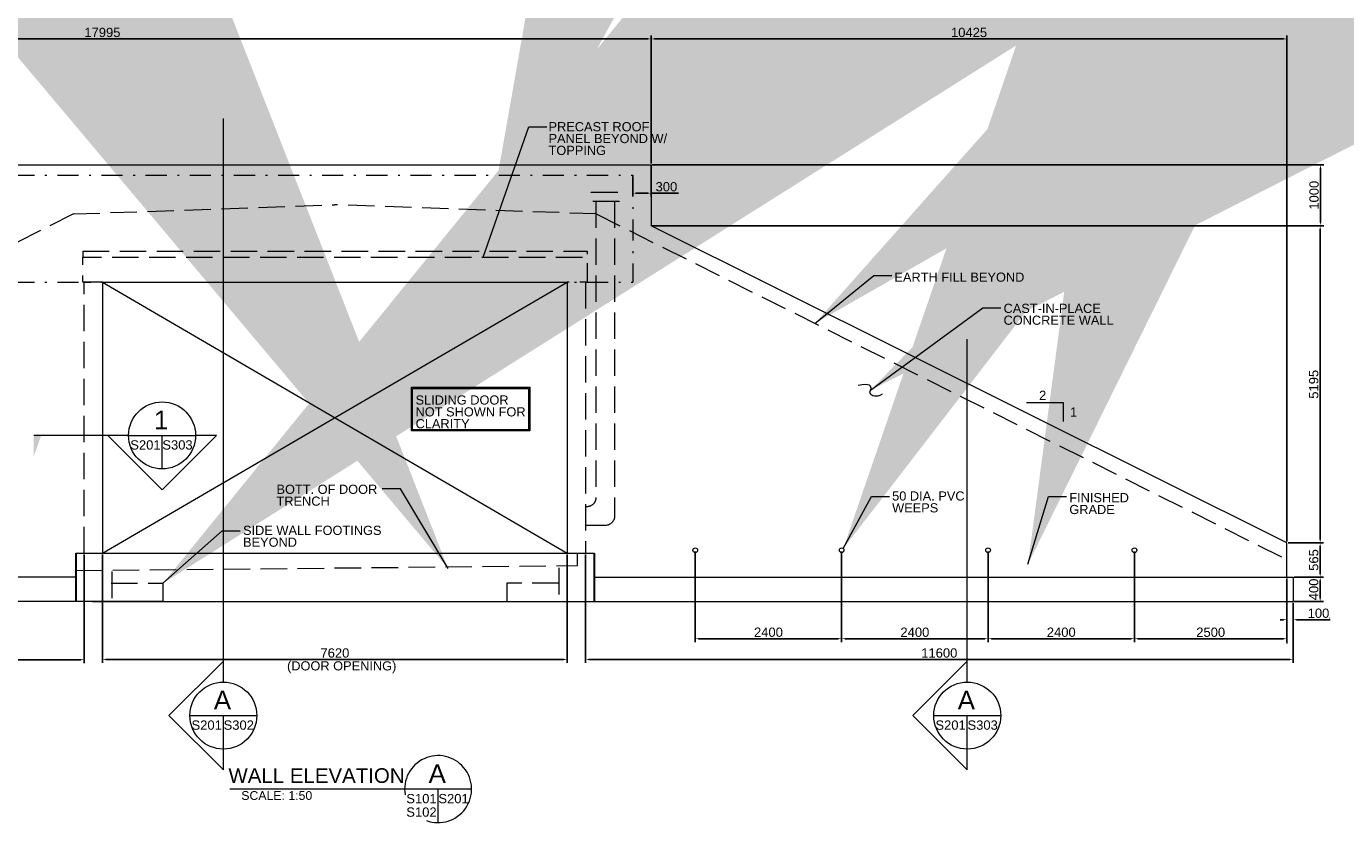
# Model space of a CAD drawing. Header units: millimetres. Extents: x 31174 to 31284, y 5000 to 5079.
# Tile 3 of 3: x 31213 to 31284, y 5036 to 5079. Entities that reach past the tile are written whole.
import ezdxf

# ---------------------------------------------------------------- set-up
doc = ezdxf.new("R2010")
doc.units = ezdxf.units.MM
doc.header["$LTSCALE"] = 0.005
doc.header["$MEASUREMENT"] = 0
doc.linetypes.add('DGN Style 3', pattern=[397.84419, 284.174422, -113.669769])
doc.linetypes.add('DGN Style 4', pattern=[454.963249, 227.339537, -113.669769, 0.284174, -113.669769])
for name, color, linetype, lineweight in [('G-ANNO-DIM', 1, 'Continuous', 0), ('G-ANNO-TEXT', 7, 'Continuous', 0), ('S-FNDN-FTNG', 48, 'Continuous', 13), ('S-FNDN-PEDS', 48, 'Continuous', 30), ('S-WALL-LOAD', 3, 'Continuous', 13)]:
    doc.layers.add(name, color=color, linetype=linetype, lineweight=lineweight)
doc.styles.add('1 50', font='arial.ttf', dxfattribs={"height": 150})
doc.styles.get("Standard").update_dxf_attribs({"font": 'arial.ttf', "height": 0.5})
doc.styles.add('TITLE 6.35', font='swissk.ttf', dxfattribs={"height": 6350})
doc.styles.add('TITLE20', font='simplex.shx', dxfattribs={"height": 127000})
doc.dimstyles.new('1 50', dxfattribs={"dimscale": 0.00328, "dimtxt": 150, "dimasz": 225, "dimexe": 75, "dimexo": 75, "dimgap": 75, "dimtad": 1, "dimdec": 0, "dimzin": 11, "dimdsep": 46, "dimtxsty": '1 50', "dimblk1": '_Oblique_0.3', "dimblk2": 'NONE', "dimsah": 1, "dimcen": 0.00328, "dimclrd": 256, "dimadec": 4, "dimazin": 3, "dimtfac": 1, "dimtdec": 0, "dimtofl": 0, "dimtmove": 0, "dimatfit": 3, "dimfxl": 1, "dimfrac": 2, "dimtolj": 1, "dimtzin": 11, "dimlwd": -1, "dimarcsym": 0})
doc.dimstyles.get("Standard").update_dxf_attribs({"dimtxt": 0.5, "dimasz": 0.18, "dimexe": 0.18, "dimexo": 0.0625, "dimgap": 0.09, "dimtad": 1, "dimdec": 4, "dimlfac": 304.9, "dimzin": 0, "dimdsep": 46, "dimlunit": 5, "dimtxsty": 'Standard', "dimcen": 0.09, "dimadec": 0, "dimazin": 0, "dimtfac": 0.001, "dimtdec": 4, "dimtofl": 0, "dimtmove": 0, "dimatfit": 3, "dimfxl": 1, "dimtolj": 1, "dimtzin": 0, "dimarcsym": 0})

# ---------------------------------------------------------------- blocks, each defined once
blk = doc.blocks.new('_None')
blk = doc.blocks.new('_Oblique_0.3')
at = {"color": 0, "linetype": 'ByBlock', "lineweight": -2}
for p, q in [((0.5, 0.16667), (-0.5, -0.16667)), ((0, 0), (-1, 0))]:
    blk.add_line(p, q, dxfattribs=at)
blk = doc.blocks.new('*D5')
at = {"layer": 'Defpoints', "color": 0, "transparency": 16777216}
for p in [(31280.98, 5049.198), (31282.44, 5049.198), (31280.98, 5047.885)]:
    blk.add_point(p, dxfattribs=at)
at = {"layer": 'G-ANNO-DIM', "color": 0, "lineweight": -2, "transparency": 16777216}
for p, q in [((31281.042, 5049.198), (31282.62, 5049.198)), ((31282.44, 5048.065), (31282.44, 5049.018)), ((31281.042, 5047.885), (31282.62, 5047.885))]:
    blk.add_line(p, q, dxfattribs=at)
at = {"layer": 'G-ANNO-DIM', "color": 0, "transparency": 16777216}
for points in [[(31282.41, 5049.018), (31282.47, 5049.018), (31282.44, 5049.198)], [(31282.41, 5048.065), (31282.47, 5048.065), (31282.44, 5047.885)]]:
    blk.add_solid(points, dxfattribs=at)
at = {"layer": 'G-ANNO-DIM', "color": 0, "transparency": 16777216, "insert": (31282.095, 5048.542), "char_height": 0.5, "attachment_point": 5, "rotation": 90}
blk.add_mtext('\\A1;400{\\H0.001x;\\S5/16;}', dxfattribs=at)
blk = doc.blocks.new('*D6')
at = {"layer": 'Defpoints', "color": 0, "transparency": 16777216}
for p in [(31280.653, 5078.132), (31246.459, 5071.37), (31280.653, 5051.05, 0)]:
    blk.add_point(p, dxfattribs=at)
at = {"layer": 'G-ANNO-DIM', "color": 0, "lineweight": -2, "transparency": 16777216}
for p, q in [((31246.459, 5071.433), (31246.459, 5078.312)), ((31246.639, 5078.132), (31280.473, 5078.132)), ((31280.653, 5051.112), (31280.653, 5078.312))]:
    blk.add_line(p, q, dxfattribs=at)
at = {"layer": 'G-ANNO-DIM', "color": 0, "transparency": 16777216}
for points in [[(31246.639, 5078.162), (31246.639, 5078.102), (31246.459, 5078.132)], [(31280.473, 5078.162), (31280.473, 5078.102), (31280.653, 5078.132)]]:
    blk.add_solid(points, dxfattribs=at)
at = {"layer": 'G-ANNO-DIM', "color": 0, "transparency": 16777216, "insert": (31263.556, 5078.477), "char_height": 0.5, "attachment_point": 5}
blk.add_mtext('\\A1;10425{\\H0.001x;\\S3/4;}', dxfattribs=at)
blk = doc.blocks.new('*D10')
at = {"layer": 'Defpoints', "color": 0, "transparency": 16777216}
for p in [(31272.452, 5050.65, 0), (31280.653, 5049.198), (31272.452, 5045.893)]:
    blk.add_point(p, dxfattribs=at)
at = {"layer": 'G-ANNO-DIM', "color": 0, "lineweight": -2, "transparency": 16777216}
for p, q in [((31272.452, 5050.587), (31272.452, 5045.713)), ((31280.653, 5049.136), (31280.653, 5045.713)), ((31280.473, 5045.893), (31272.632, 5045.893))]:
    blk.add_line(p, q, dxfattribs=at)
at = {"layer": 'G-ANNO-DIM', "color": 0, "transparency": 16777216}
for points in [[(31272.632, 5045.923), (31272.632, 5045.863), (31272.452, 5045.893)], [(31280.473, 5045.923), (31280.473, 5045.863), (31280.653, 5045.893)]]:
    blk.add_solid(points, dxfattribs=at)
at = {"layer": 'G-ANNO-DIM', "color": 0, "transparency": 16777216, "insert": (31276.552, 5046.239), "char_height": 0.5, "attachment_point": 5}
blk.add_mtext('\\A1;2500{\\H0.001x;\\S9/16;}', dxfattribs=at)
blk = doc.blocks.new('*D7')
at = {"layer": 'Defpoints', "color": 0, "transparency": 16777216}
for p in [(31264.578, 5050.65), (31272.452, 5050.65), (31264.578, 5045.893)]:
    blk.add_point(p, dxfattribs=at)
at = {"layer": 'G-ANNO-DIM', "color": 0, "lineweight": -2, "transparency": 16777216}
for p, q in [((31264.578, 5050.587), (31264.578, 5045.713)), ((31272.452, 5050.587), (31272.452, 5045.713)), ((31272.272, 5045.893), (31264.758, 5045.893))]:
    blk.add_line(p, q, dxfattribs=at)
at = {"layer": 'G-ANNO-DIM', "color": 0, "transparency": 16777216}
for points in [[(31264.758, 5045.923), (31264.758, 5045.863), (31264.578, 5045.893)], [(31272.272, 5045.923), (31272.272, 5045.863), (31272.452, 5045.893)]]:
    blk.add_solid(points, dxfattribs=at)
at = {"layer": 'G-ANNO-DIM', "color": 0, "transparency": 16777216, "insert": (31268.515, 5046.239), "char_height": 0.5, "attachment_point": 5}
blk.add_mtext('\\A1;2400{\\H0.001x;\\S9/16;}', dxfattribs=at)
blk = doc.blocks.new('*D8')
at = {"layer": 'Defpoints', "color": 0, "transparency": 16777216}
for p in [(31256.705, 5050.65), (31264.578, 5050.65), (31256.705, 5045.893)]:
    blk.add_point(p, dxfattribs=at)
at = {"layer": 'G-ANNO-DIM', "color": 0, "lineweight": -2, "transparency": 16777216}
for p, q in [((31256.705, 5050.587), (31256.705, 5045.713)), ((31264.578, 5050.587), (31264.578, 5045.713)), ((31264.398, 5045.893), (31256.885, 5045.893))]:
    blk.add_line(p, q, dxfattribs=at)
at = {"layer": 'G-ANNO-DIM', "color": 0, "transparency": 16777216}
for points in [[(31256.885, 5045.923), (31256.885, 5045.863), (31256.705, 5045.893)], [(31264.398, 5045.923), (31264.398, 5045.863), (31264.578, 5045.893)]]:
    blk.add_solid(points, dxfattribs=at)
at = {"layer": 'G-ANNO-DIM', "color": 0, "transparency": 16777216, "insert": (31260.642, 5046.239), "char_height": 0.5, "attachment_point": 5}
blk.add_mtext('\\A1;2400{\\H0.001x;\\S9/16;}', dxfattribs=at)
blk = doc.blocks.new('*D9')
at = {"layer": 'Defpoints', "color": 0, "transparency": 16777216}
for p in [(31248.832, 5050.65), (31256.705, 5050.65), (31248.832, 5045.893)]:
    blk.add_point(p, dxfattribs=at)
at = {"layer": 'G-ANNO-DIM', "color": 0, "lineweight": -2, "transparency": 16777216}
for p, q in [((31248.832, 5050.587), (31248.832, 5045.713)), ((31256.705, 5050.587), (31256.705, 5045.713)), ((31256.525, 5045.893), (31249.012, 5045.893))]:
    blk.add_line(p, q, dxfattribs=at)
at = {"layer": 'G-ANNO-DIM', "color": 0, "transparency": 16777216}
for points in [[(31249.012, 5045.923), (31249.012, 5045.863), (31248.832, 5045.893)], [(31256.525, 5045.923), (31256.525, 5045.863), (31256.705, 5045.893)]]:
    blk.add_solid(points, dxfattribs=at)
at = {"layer": 'G-ANNO-DIM', "color": 0, "transparency": 16777216, "insert": (31252.768, 5046.239), "char_height": 0.5, "attachment_point": 5}
blk.add_mtext('\\A1;2400{\\H0.001x;\\S9/16;}', dxfattribs=at)
blk = doc.blocks.new('*D15')
at = {"layer": 'Defpoints', "color": 0, "transparency": 16777216}
for p in [(31215.972, 5050.483, 0), (31177.925, 5047.887), (31215.972, 5044.765)]:
    blk.add_point(p, dxfattribs=at)
at = {"layer": 'G-ANNO-DIM', "color": 0, "lineweight": -2, "transparency": 16777216}
for p, q in [((31215.972, 5050.421), (31215.972, 5044.585)), ((31177.925, 5047.825), (31177.925, 5044.585)), ((31178.105, 5044.765), (31215.792, 5044.765))]:
    blk.add_line(p, q, dxfattribs=at)
at = {"layer": 'G-ANNO-DIM', "color": 0, "transparency": 16777216}
for points in [[(31178.105, 5044.795), (31178.105, 5044.735), (31177.925, 5044.765)], [(31215.792, 5044.795), (31215.792, 5044.735), (31215.972, 5044.765)]]:
    blk.add_solid(points, dxfattribs=at)
at = {"layer": 'G-ANNO-DIM', "color": 0, "transparency": 16777216, "insert": (31196.948, 5045.11), "char_height": 0.5, "attachment_point": 5}
blk.add_mtext('\\A1;11600{\\H0.001x;\\S5/8;}', dxfattribs=at)
blk = doc.blocks.new('*D16')
at = {"layer": 'Defpoints', "color": 0, "transparency": 16777216}
for p in [(31242.932, 5050.483), (31280.98, 5047.887), (31280.98, 5044.778)]:
    blk.add_point(p, dxfattribs=at)
at = {"layer": 'G-ANNO-DIM', "color": 0, "lineweight": -2, "transparency": 16777216}
for p, q in [((31242.932, 5050.421), (31242.932, 5044.598)), ((31280.98, 5047.825), (31280.98, 5044.598)), ((31243.112, 5044.778), (31280.8, 5044.778))]:
    blk.add_line(p, q, dxfattribs=at)
at = {"layer": 'G-ANNO-DIM', "color": 0, "transparency": 16777216}
for points in [[(31243.112, 5044.808), (31243.112, 5044.748), (31242.932, 5044.778)], [(31280.8, 5044.808), (31280.8, 5044.748), (31280.98, 5044.778)]]:
    blk.add_solid(points, dxfattribs=at)
at = {"layer": 'G-ANNO-DIM', "color": 0, "transparency": 16777216, "insert": (31261.956, 5045.124), "char_height": 0.5, "attachment_point": 5}
blk.add_mtext('\\A1;11600{\\H0.001x;\\S5/8;}', dxfattribs=at)
blk = doc.blocks.new('*D22')
at = {"layer": 'Defpoints', "color": 0, "transparency": 16777216}
for p in [(31280.649, 5049.198), (31280.98, 5047.887), (31280.98, 5046.915)]:
    blk.add_point(p, dxfattribs=at)
at = {"layer": 'G-ANNO-DIM', "color": 0, "lineweight": -2, "transparency": 16777216}
for p, q in [((31280.649, 5049.136), (31280.649, 5046.735)), ((31280.98, 5047.825), (31280.98, 5046.735)), ((31280.469, 5046.915), (31280.289, 5046.915)), ((31281.16, 5046.915), (31282.984, 5046.915))]:
    blk.add_line(p, q, dxfattribs=at)
at = {"layer": 'G-ANNO-DIM', "color": 0, "transparency": 16777216}
for points in [[(31280.469, 5046.945), (31280.469, 5046.885), (31280.649, 5046.915)], [(31281.16, 5046.945), (31281.16, 5046.885), (31280.98, 5046.915)]]:
    blk.add_solid(points, dxfattribs=at)
at = {"layer": 'G-ANNO-DIM', "color": 0, "transparency": 16777216, "insert": (31282.349, 5047.261), "char_height": 0.5, "attachment_point": 5}
blk.add_mtext('\\A1;100{\\H0.001x;\\S13/16;}', dxfattribs=at)
blk = doc.blocks.new('*D24')
at = {"layer": 'Defpoints', "color": 0, "transparency": 16777216}
for p in [(31216.955, 5050.483), (31241.949, 5050.483), (31241.949, 5044.778)]:
    blk.add_point(p, dxfattribs=at)
at = {"layer": 'G-ANNO-DIM', "color": 0, "lineweight": -2, "transparency": 16777216}
for p, q in [((31216.955, 5050.421), (31216.955, 5044.598)), ((31241.949, 5050.421), (31241.949, 5044.598)), ((31217.135, 5044.778), (31241.769, 5044.778))]:
    blk.add_line(p, q, dxfattribs=at)
at = {"layer": 'G-ANNO-DIM', "color": 0, "transparency": 16777216}
for points in [[(31217.135, 5044.808), (31217.135, 5044.748), (31216.955, 5044.778)], [(31241.769, 5044.808), (31241.769, 5044.748), (31241.949, 5044.778)]]:
    blk.add_solid(points, dxfattribs=at)
at = {"layer": 'G-ANNO-DIM', "color": 0, "transparency": 16777216, "insert": (31229.452, 5045.124), "char_height": 0.5, "attachment_point": 5}
blk.add_mtext('\\A1;7620{\\H0.001x;\\S9/16;}', dxfattribs=at)
blk = doc.blocks.new('*D25')
at = {"layer": 'Defpoints', "color": 0, "transparency": 16777216}
for p in [(31187.437, 5078.132), (31187.437, 5071.37, 0), (31246.459, 5071.37)]:
    blk.add_point(p, dxfattribs=at)
at = {"layer": 'G-ANNO-DIM', "color": 0, "lineweight": -2, "transparency": 16777216}
for p, q in [((31187.437, 5071.433), (31187.437, 5078.312)), ((31246.279, 5078.132), (31187.617, 5078.132)), ((31246.459, 5071.433), (31246.459, 5078.312))]:
    blk.add_line(p, q, dxfattribs=at)
at = {"layer": 'G-ANNO-DIM', "color": 0, "transparency": 16777216}
for points in [[(31187.617, 5078.162), (31187.617, 5078.102), (31187.437, 5078.132)], [(31246.279, 5078.162), (31246.279, 5078.102), (31246.459, 5078.132)]]:
    blk.add_solid(points, dxfattribs=at)
at = {"layer": 'G-ANNO-DIM', "color": 0, "transparency": 16777216, "insert": (31216.948, 5078.477), "char_height": 0.5, "attachment_point": 5}
blk.add_mtext('\\A1;17995{\\H0.001x;\\S3/4;}', dxfattribs=at)
blk = doc.blocks.new('*D29')
at = {"layer": 'Defpoints', "color": 0, "transparency": 16777216}
for p in [(31246.459, 5068.089), (31282.44, 5068.089), (31280.653, 5051.05)]:
    blk.add_point(p, dxfattribs=at)
at = {"layer": 'G-ANNO-DIM', "color": 0, "lineweight": -2, "transparency": 16777216}
for p, q in [((31246.521, 5068.089), (31282.62, 5068.089)), ((31282.44, 5051.23), (31282.44, 5067.909)), ((31280.715, 5051.05), (31282.62, 5051.05))]:
    blk.add_line(p, q, dxfattribs=at)
at = {"layer": 'G-ANNO-DIM', "color": 0, "transparency": 16777216}
for points in [[(31282.41, 5067.909), (31282.47, 5067.909), (31282.44, 5068.089)], [(31282.41, 5051.23), (31282.47, 5051.23), (31282.44, 5051.05)]]:
    blk.add_solid(points, dxfattribs=at)
at = {"layer": 'G-ANNO-DIM', "color": 0, "transparency": 16777216, "insert": (31282.095, 5059.569), "char_height": 0.5, "attachment_point": 5, "rotation": 90}
blk.add_mtext('\\A1;5195{\\H0.001x;\\S3/8;}', dxfattribs=at)
blk = doc.blocks.new('*D30')
at = {"layer": 'Defpoints', "color": 0, "transparency": 16777216}
for p in [(31246.459, 5071.37, 0), (31282.457, 5071.37), (31246.459, 5068.089)]:
    blk.add_point(p, dxfattribs=at)
at = {"layer": 'G-ANNO-DIM', "color": 0, "lineweight": -2, "transparency": 16777216}
for p, q in [((31246.521, 5071.37), (31282.637, 5071.37)), ((31282.457, 5068.269), (31282.457, 5071.19)), ((31246.521, 5068.089), (31282.637, 5068.089))]:
    blk.add_line(p, q, dxfattribs=at)
at = {"layer": 'G-ANNO-DIM', "color": 0, "transparency": 16777216}
for points in [[(31282.427, 5071.19), (31282.487, 5071.19), (31282.457, 5071.37)], [(31282.427, 5068.269), (31282.487, 5068.269), (31282.457, 5068.089)]]:
    blk.add_solid(points, dxfattribs=at)
at = {"layer": 'G-ANNO-DIM', "color": 0, "transparency": 16777216, "insert": (31282.112, 5069.73), "char_height": 0.5, "attachment_point": 5, "rotation": 90}
blk.add_mtext('\\A1;1000{\\H0.001x;\\S5/16;}', dxfattribs=at)
blk = doc.blocks.new('*D32')
at = {"layer": 'Defpoints', "color": 0, "transparency": 16777216}
for p in [(31245.475, 5070.803), (31246.459, 5071.37, 0), (31246.459, 5069.84)]:
    blk.add_point(p, dxfattribs=at)
at = {"layer": 'G-ANNO-DIM', "color": 0, "lineweight": -2, "transparency": 16777216}
for p, q in [((31245.475, 5070.74), (31245.475, 5069.66)), ((31246.459, 5071.308), (31246.459, 5069.66)), ((31245.655, 5069.84), (31246.279, 5069.84)), ((31246.459, 5069.84), (31247.922, 5069.84))]:
    blk.add_line(p, q, dxfattribs=at)
at = {"layer": 'G-ANNO-DIM', "color": 0, "transparency": 16777216}
for points in [[(31245.655, 5069.87), (31245.655, 5069.81), (31245.475, 5069.84)], [(31246.279, 5069.87), (31246.279, 5069.81), (31246.459, 5069.84)]]:
    blk.add_solid(points, dxfattribs=at)
at = {"layer": 'G-ANNO-DIM', "color": 0, "transparency": 16777216, "insert": (31247.28, 5070.185), "char_height": 0.5, "attachment_point": 5}
blk.add_mtext('\\A1;300', dxfattribs=at)
blk = doc.blocks.new('*D34')
at = {"layer": 'Defpoints', "color": 0, "transparency": 16777216}
for p in [(31280.653, 5051.054), (31282.44, 5051.054), (31280.98, 5049.198)]:
    blk.add_point(p, dxfattribs=at)
at = {"layer": 'G-ANNO-DIM', "color": 0, "lineweight": -2, "transparency": 16777216}
for p, q in [((31280.715, 5051.054), (31282.62, 5051.054)), ((31282.44, 5049.378), (31282.44, 5050.874)), ((31281.042, 5049.198), (31282.62, 5049.198))]:
    blk.add_line(p, q, dxfattribs=at)
at = {"layer": 'G-ANNO-DIM', "color": 0, "transparency": 16777216}
for points in [[(31282.41, 5050.874), (31282.47, 5050.874), (31282.44, 5051.054)], [(31282.41, 5049.378), (31282.47, 5049.378), (31282.44, 5049.198)]]:
    blk.add_solid(points, dxfattribs=at)
at = {"layer": 'G-ANNO-DIM', "color": 0, "transparency": 16777216, "insert": (31282.095, 5050.124), "char_height": 0.5, "attachment_point": 5, "rotation": 90}
blk.add_mtext('\\A1;565{\\H0.001x;\\S3/4;}', dxfattribs=at)

msp = doc.modelspace()

# ---------------------------------------------------------------- linework, layer by layer
at = {"layer": 'G-ANNO-DIM', "linetype": 'DGN Style 4'}
for p, q in [((31188.41934252, 5070.80273356, -0.00049836), (31245.47494262, 5070.80273356, -0.00049836)), ((31245.47494262, 5070.80273356, -0.00049836), (31245.47494262, 5065.06273356, -0.00049836)), ((31188.41934252, 5065.06273356, -0.00049836), (31245.47494262, 5065.06273356, -0.00049836))]:
    msp.add_line(p, q, dxfattribs=at)
at = {"layer": 'G-ANNO-DIM'}
for p, q in [((31216.95534262, 5065.06273356, -0.00049836), (31241.94894262, 5050.48313356, -0.00049836)), ((31216.95534262, 5050.48313356, -0.00049836), (31241.94894262, 5065.06273356, -0.00049836)), ((31280.65294262, 5048.65026956, -0.00049836), (31280.65294262, 5045.6433546, -0.00049836))]:
    msp.add_line(p, q, dxfattribs=at)
for points in [[(31233.56228124, 5059.40635762, -0.00049836), (31239.9364948, 5059.40635762, -0.00049836), (31239.9364948, 5057.06068525, -0.00049836), (31233.56228124, 5057.06068525, -0.00049836)], [(31233.62788124, 5059.34075762, -0.00049836), (31239.8708948, 5059.34075762, -0.00049836), (31239.8708948, 5057.12628525, -0.00049836), (31233.62788124, 5057.12628525, -0.00049836)]]:
    msp.add_3dface(points, dxfattribs=at)
at = {"layer": 'G-ANNO-TEXT', "color": 7, "linetype": 'Continuous', "lineweight": 0}
for p, q in [((31223.4519222, 5043.56199383, -0.0005), (31223.4519222, 5073.86242409, -0.0005)), ((31263.4591756, 5043.56199383, -0.0005), (31263.4591756, 5061.99355474, -0.0005)), ((31218.35649803, 5056.82080607, -0.0005), (31213.25603299, 5056.82080607, -0.0005))]:
    msp.add_line(p, q, dxfattribs=at)
at = {"layer": 'G-ANNO-TEXT', "linetype": 'DGN Style 3'}
for p, q in [((31243.49021462, 5069.39495756, -0.0005), (31243.49021462, 5053.48236556, -0.0005)), ((31244.48995862, 5069.39495756, -0.0005), (31244.48995862, 5052.48262156, -0.0005)), ((31215.39687701, 5068.72321356, -0.00049836), (31178.25134262, 5050.14224637, -0.00049836)), ((31215.39687701, 5068.72321356, -0.00049836), (31229.45214262, 5069.22308556, -0.00049836)), ((31243.50740823, 5068.72321356, -0.00049836), (31229.45214262, 5069.22308556, -0.00049836)), ((31243.50740823, 5068.72321356, -0.00049836), (31280.65294262, 5050.14224637, -0.00049836)), ((31215.88868662, 5066.72372556, -0.00049836), (31215.88868662, 5066.39572556, -0.00049836)), ((31215.97199862, 5050.48313356, -0.00049836), (31215.97199862, 5065.06273356, -0.0005)), ((31215.97199862, 5065.06273356, -0.00049836), (31216.33050262, 5065.06273356, -0.00049836)), ((31242.93228662, 5065.06273356, -0.0005), (31242.93228662, 5050.48313356, -0.0005)), ((31242.97394262, 5052.98249356, -0.00050328), (31242.93228662, 5052.98249356, -0.00050328)), ((31243.99008662, 5051.98274956, -0.00050328), (31242.93228662, 5051.98274956, -0.00050328)), ((31242.50247502, 5049.82620146, -0.00049836), (31242.50247502, 5050.48313356, -0.00049836)), ((31215.51214262, 5049.55629813, -0.00049836), (31242.50247502, 5049.82620146, -0.00049836)), ((31217.44734262, 5049.49913356, -0.0005), (31217.44734262, 5047.88734156, -0.0005)), ((31241.48974262, 5049.69950061, -0.0005), (31241.48974262, 5047.88734156, -0.0005)), ((31217.41454262, 5048.87002956, -0.00049836), (31220.20451062, 5048.87002956, -0.00049836)), ((31220.20451062, 5048.87002956, -0.00049836), (31220.20451062, 5047.88734156, -0.00049836)), ((31238.69977462, 5048.87002956, -0.00049836), (31238.69977462, 5047.88734156, -0.00049836)), ((31241.48974262, 5048.87002956, -0.00049836), (31238.69977462, 5048.87002956, -0.00049836))]:
    msp.add_line(p, q, dxfattribs=at)
at = {"layer": 'G-ANNO-TEXT', "linetype": 'Continuous'}
for p, q in [((31216.95534262, 5065.06273356, -0.0005), (31241.94894262, 5065.06273356, -0.0005)), ((31216.95534262, 5065.06273356, -0.0005), (31216.95534262, 5050.48313356, -0.0005)), ((31241.94894262, 5065.06273356, -0.0005), (31241.94894262, 5050.48313356, -0.0005))]:
    msp.add_line(p, q, dxfattribs=at)
at = {"layer": 'G-ANNO-TEXT'}
for p, q in [((31218.35649803, 5056.82080607, -0.0005), (31221.95806849, 5056.82080607, -0.0005)), ((31220.15728326, 5055.02002084, -0.0005), (31220.15728326, 5056.82080607, -0.0005)), ((31221.65113697, 5041.7612086, -0.0005), (31225.25270743, 5041.7612086, -0.0005)), ((31223.4519222, 5039.96042337, -0.0005), (31223.4519222, 5041.7612086, -0.0005)), ((31261.65839037, 5041.7612086, -0.0005), (31265.25996084, 5041.7612086, -0.0005)), ((31263.4591756, 5039.96042337, -0.0005), (31263.4591756, 5041.7612086, -0.0005)), ((31236.80327097, 5037.80999407, -0.0005), (31223.80141967, 5037.80999407, -0.0005)), ((31235.00248574, 5036.00920884, -0.0005), (31235.00248574, 5037.80999407, -0.0005))]:
    msp.add_line(p, q, dxfattribs=at)
at = {"layer": 'G-ANNO-TEXT', "linetype": 'DGN Style 3', "flags": 128}
for points, elevation in [([(31215.88868662, 5066.72372556), (31243.01559862, 5066.72372556), (31243.01559862, 5066.39572556)], -0.00049836), ([(31216.95534262, 5065.06273356), (31215.88868662, 5065.06273356), (31215.88868662, 5066.39572556), (31243.01559862, 5066.39572556), (31243.01559862, 5065.06273356), (31241.94894262, 5065.06273356)], -0.0005)]:
    msp.add_lwpolyline(points, dxfattribs=dict(at, elevation=elevation))
at = {"layer": 'G-ANNO-TEXT', "elevation": -0.00049836, "flags": 128}
msp.add_lwpolyline([(31268.64018897, 5057.5635319), (31268.64018897, 5058.5632759), (31266.64070097, 5058.5632759)], dxfattribs=at)
at = {"layer": 'G-ANNO-TEXT', "elevation": -0.0005, "flags": 128}
for points in [[(31218.35649803, 5056.82080607), (31217.2305428, 5056.82080607), (31220.15456481, 5053.89406766), (31223.07858683, 5056.82080607), (31221.95806849, 5056.82080607, -1), (31218.35649803, 5056.82080607)], [(31223.4519222, 5043.56199383), (31223.4519222, 5044.68794906), (31220.52518379, 5041.76392705), (31223.4519222, 5038.83990504), (31223.4519222, 5039.96042337, -1), (31223.4519222, 5043.56199383)], [(31263.4591756, 5043.56199383), (31263.4591756, 5044.68794906), (31260.53243719, 5041.76392705), (31263.4591756, 5038.83990504), (31263.4591756, 5039.96042337, -1), (31263.4591756, 5043.56199383)]]:
    msp.add_lwpolyline(points, format="xyb", dxfattribs=at)
at = {"layer": 'G-ANNO-TEXT'}
for centre, radius in [((31220.15728326, 5056.82080607, -0.0005), 1.80078523), ((31248.83169462, 5050.64975756, -0.00050164), 0.124968), ((31256.70500662, 5050.64975756, -0.00050164), 0.124968), ((31264.57831862, 5050.64975756, -0.00050164), 0.124968), ((31272.45163062, 5050.64975756, -0.00050164), 0.124968), ((31223.4519222, 5041.7612086, -0.0005), 1.80078523), ((31263.4591756, 5041.7612086, -0.0005), 1.80078523)]:
    msp.add_circle(centre, radius, dxfattribs=at)
at = {"layer": 'G-ANNO-TEXT', "linetype": 'DGN Style 3', "extrusion": (0, 0, -1)}
msp.add_arc((-31243.99008662, 5052.48262156, 0.00050328), 0.499872, 180, 270, dxfattribs=at)
at = {"layer": 'G-ANNO-TEXT'}
msp.add_arc((31235.00248574, 5037.80999407, -0.0005), 1.80078523, 249.6619612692, 189.7918706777, dxfattribs=at)
at = {"layer": 'G-ANNO-TEXT', "linetype": 'DGN Style 3', "extrusion": (0, 0, -1)}
msp.add_ellipse((31242.97394262, 5053.48236556, -0.00050328), major_axis=(0.516272, 0), ratio=0.9682337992, start_param=0, end_param=1.5707963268, dxfattribs=at)
at = {"layer": 'G-ANNO-TEXT'}
msp.add_open_spline([(31257.58941387, 5059.52087603, -0.00049836), (31258.23358665, 5059.68838668, -0.00049836), (31258.34455212, 5059.21357294, -0.00049836), (31258.05879942, 5059.13125308, -0.00049836), (31258.56101689, 5058.83617739, -0.00049836), (31258.90976885, 5059.05855701, -0.00049836)], degree=3, dxfattribs=at)
at = {"layer": 'G-ANNO-TEXT', "color": 7, "linetype": 'Continuous', "lineweight": 13, "extrusion": (0, 0, -1)}
for points in [[(-31223.4519222, 5073.86242409, 0.0005), (-31222.32304469, 5073.86242409, 0.0005), (-31223.4519222, 5073.46499505, 0.0005)], [(-31263.4591756, 5061.99355474, 0.0005), (-31262.33029809, 5061.99355474, 0.0005), (-31263.4591756, 5061.59612571, 0.0005)], [(-31213.25603299, 5056.82080607, 0.0005), (-31213.25603299, 5055.69192856, 0.0005), (-31213.65346202, 5056.82080607, 0.0005)]]:
    msp.add_solid(points, dxfattribs=at)
at = {"layer": 'G-ANNO-TEXT', "linetype": 'DGN Style 3'}
msp.add_3dface([(31243.24027862, 5069.89482956, -0.0005), (31244.73989462, 5069.89482956, -0.0005), (31244.73989462, 5069.39495756, -0.0005), (31243.24027862, 5069.39495756, -0.0005)], dxfattribs=at)
at = {"layer": 'S-FNDN-FTNG'}
for p, q in [((31215.51214262, 5050.48313356, -0.0005), (31243.39214262, 5050.48313356, -0.0005)), ((31215.51214262, 5049.19802956, -0.0005), (31177.92465462, 5049.19802956, -0.0005)), ((31243.39214262, 5049.19802956, -0.0005), (31280.97963062, 5049.19802956, -0.0005)), ((31280.97963062, 5049.19802956, -0.0005), (31280.97963062, 5047.88734156, -0.0005)), ((31220.20451062, 5047.88734156, -0.00049836), (31177.92465462, 5047.88734156, -0.0005)), ((31216.41381462, 5047.88734156, -0.00049836), (31242.49047062, 5047.88734156, -0.00049836)), ((31238.69977462, 5047.88734156, -0.0005), (31280.97963062, 5047.88734156, -0.0005))]:
    msp.add_line(p, q, dxfattribs=at)
at = {"layer": 'S-FNDN-PEDS'}
for p, q in [((31215.51214262, 5050.48313356, -0.0005), (31215.51214262, 5047.88734156, -0.0005)), ((31243.39214262, 5050.48313356, -0.0005), (31243.39214262, 5047.88734156, -0.0005))]:
    msp.add_line(p, q, dxfattribs=at)
at = {"layer": 'S-WALL-LOAD'}
for p, q in [((31187.43534262, 5071.37017356, -0.00050121), (31246.45894262, 5071.37017356, -0.00049836)), ((31246.45894262, 5071.37017356, -0.00049836), (31246.45894262, 5068.08929336, -0.00049836)), ((31280.65294262, 5051.04958956, -0.0005), (31246.45894262, 5068.08929336, -0.0005)), ((31280.65294262, 5049.19802956, -0.0005), (31280.65294262, 5051.04958956, -0.0005))]:
    msp.add_line(p, q, dxfattribs=at)

# ---------------------------------------------------------------- texts
at = {"layer": 'G-ANNO-TEXT', "color": 7, "char_height": 0.492, "attachment_point": 4, "line_spacing_factor": 0.776524, "style": '1 50'}
for s, insert, width in [('PRECAST ROOF\\PPANEL BEYOND W/ TOPPING', (31240.94037943, 5072.77448653, -0.00049836), 7.973422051), ('SLIDING DOOR\\PNOT SHOWN FOR CLARITY', (31233.78981856, 5058.08370005, -0.00049836), 7.0756871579)]:
    msp.add_mtext(s, dxfattribs=dict(at, insert=insert, width=width))
at = {"layer": 'G-ANNO-TEXT', "color": 7, "char_height": 0.492, "attachment_point": 4, "style": '1 50'}
for s, insert, line_spacing_factor in [('EARTH FILL BEYOND', (31259.54220218, 5065.3238047, -0.00049836), 0.6), ('CAST-IN-PLACE \\PCONCRETE WALL', (31265.41099747, 5063.32937298, -0.00049836), 0.776524), ('2', (31267.32326696, 5058.97823573, -0.00049836), 0.6), ('1', (31268.98314195, 5058.0762003, -0.00049836), 0.6), ('BOTT. OF DOOR\\PTRENCH', (31226.30980303, 5053.60293792, -0.00049836), 0.776524), ('50 DIA. PVC\\PWEEPS', (31259.41935928, 5053.2437615, -0.00049836), 0.776524), ('FINISHED\\PGRADE', (31268.94849771, 5053.15365789, -0.00049836), 0.776524), ('SIDE WALL FOOTINGS\\PBEYOND', (31224.51010687, 5051.39674292, -0.00049836), 0.776524), ('(DOOR OPENING)', (31226.87630175, 5044.36041958, -0.00049836), 0.6)]:
    msp.add_mtext(s, dxfattribs=dict(at, insert=insert, line_spacing_factor=line_spacing_factor))
at = {"layer": 'G-ANNO-TEXT', "color": 7, "linetype": 'Continuous', "lineweight": 0, "line_spacing_factor": 0.72, "style": 'TITLE20'}
for s, insert, char_height, attachment_point in [('\\fArial|b0|i0|c00|p39;1', (31220.10992324, 5057.65229782, -0.0005), 0.999744, 5), ('{\\fArial|b0|i0|c0|p39;S201}', (31219.26066782, 5056.05242578, -0.0005), 0.499872, 8), ('{\\fArial|b0|i0|c0|p39;S303}', (31220.9857652, 5056.05242578, -0.0005), 0.499872, 8), ('\\fArial|b0|i0|c00|p39;A', (31223.40456218, 5042.59270035, -0.0005), 0.999744, 5), ('\\fArial|b0|i0|c00|p39;A', (31263.41181558, 5042.59270035, -0.0005), 0.999744, 5), ('{\\fArial|b0|i0|c0|p39;S201}', (31222.55530676, 5040.99282831, -0.0005), 0.499872, 8), ('{\\fArial|b0|i0|c0|p39;S302}', (31224.28040414, 5040.99282831, -0.0005), 0.499872, 8), ('{\\fArial|b0|i0|c0|p39;S201}', (31262.56256016, 5040.99282831, -0.0005), 0.499872, 8), ('{\\fArial|b0|i0|c0|p39;S303}', (31264.28765755, 5040.99282831, -0.0005), 0.499872, 8), ('\\fArial|b0|i0|c00|p39;A', (31234.95512572, 5038.64148582, -0.0005), 0.999744, 5), ('\\fArial|b0|i0|c00|p39;S101', (31234.10587029, 5037.04161377, -0.0005), 0.499872, 8), ('\\fArial|b0|i0|c00|p39;S201', (31235.83096768, 5037.04161377, -0.0005), 0.499872, 8), ('{\\fArial|b0|i0|c0|p39;S102}', (31234.10587029, 5036.31716359, -0.0005), 0.499872, 8)]:
    msp.add_mtext(s, dxfattribs=dict(at, insert=insert, char_height=char_height, attachment_point=attachment_point))
at = {"layer": 'G-ANNO-TEXT', "color": 7, "linetype": 'Continuous', "lineweight": 13, "insert": (31228.46283338, 5038.1334603, -0.00049836), "char_height": 0.7872, "attachment_point": 8, "line_spacing_factor": 0.72, "style": 'TITLE 6.35'}
msp.add_mtext('\\fArial|b0|i0|c00|p39;WALL ELEVATION', dxfattribs=at)
at = {"layer": 'G-ANNO-TEXT', "color": 7, "linetype": 'Continuous', "lineweight": 0, "insert": (31226.32433833, 5037.22187658, -0.00049836), "char_height": 0.47232, "attachment_point": 8, "line_spacing_factor": 0.72}
msp.add_mtext('\\fArial|b0|i0|c00|p39;SCALE: 1:50', dxfattribs=at)

# ---------------------------------------------------------------- dimensions: what is measured, and where the dimension line sits
at = {"layer": 'G-ANNO-DIM'}
for base, p1, p2, angle, picture, middle in [((31187.43722572, 5078.13198411, -0.00049836), (31246.45894262, 5071.37017356, -0.00049836), (31187.43722572, 5071.37017356, -0.00050121), 180, '*D25', (31216.94808417, 5078.4772706, -0.00049836)), ((31282.45682435, 5071.37017356, -0.0005), (31246.45894262, 5068.08929336, -0.0005), (31246.45894262, 5071.37017356, -0.00049836), 90, '*D30', (31282.11153785, 5069.72973346, -0.0005)), ((31282.44042435, 5068.08929336, -0.0005), (31280.65294262, 5051.04958956, -0.0005), (31246.45894262, 5068.08929336, -0.0005), 90, '*D29', (31282.09513785, 5059.56944146, -0.0005)), ((31248.83169462, 5045.8932906, -0.00050164), (31256.70500662, 5050.64975756, -0.00050164), (31248.83169462, 5050.64975756, -0.00050164), 180, '*D9', (31252.76835062, 5046.23857709, -0.00050164)), ((31256.70500662, 5045.8932906, -0.00050164), (31264.57831862, 5050.64975756, -0.00050164), (31256.70500662, 5050.64975756, -0.00050164), 180, '*D8', (31260.64166262, 5046.23857709, -0.00050164)), ((31264.57831862, 5045.8932906, -0.00050164), (31272.45163062, 5050.64975756, -0.00050164), (31264.57831862, 5050.64975756, -0.00050164), 180, '*D7', (31268.51497462, 5046.23857709, -0.00050164)), ((31272.45163062, 5045.8932906, -0.0005), (31280.65294262, 5049.19802956, -0.0005), (31272.45163062, 5050.64975756, -0.00050164), 180, '*D10', (31276.55228662, 5046.23857709, -0.0005))]:
    dim = msp.add_linear_dim(base=base, p1=p1, p2=p2, angle=angle, dimstyle='Standard', dxfattribs=at)
    dim.commit()
    dim.dimension.update_dxf_attribs({"geometry": picture, "text_midpoint": middle})
for base, p1, p2, picture, middle in [((31280.65294262, 5078.13198411, -0.00049836), (31246.45894262, 5071.37017356, -0.00049836), (31280.65294262, 5051.04958956, -0.0005), '*D6', (31263.55594262, 5078.4772706, -0.00049836)), ((31246.45894262, 5069.84001376, -0.00049836), (31245.47494262, 5070.80273356, -0.00049836), (31246.45894262, 5071.37017356, -0.00049836), '*D32', (31247.28027277, 5070.18547079, -0.00049836)), ((31215.97199862, 5044.76510937, -0.0005), (31177.92465462, 5047.88734156, -0.0005), (31215.97199862, 5050.48313356, -0.00049836), '*D15', (31196.94832662, 5045.11039586, -0.0005)), ((31241.94894262, 5044.77822937, -0.0005), (31216.95534262, 5050.48313356, -0.0005), (31241.94894262, 5050.48313356, -0.0005), '*D24', (31229.45214262, 5045.12351586, -0.0005)), ((31280.97963062, 5044.77822937, -0.0005), (31242.93228662, 5050.48313356, -0.0005), (31280.97963062, 5047.88734156, -0.0005), '*D16', (31261.95595862, 5045.12351586, -0.0005))]:
    dim = msp.add_linear_dim(base=base, p1=p1, p2=p2, dimstyle='Standard', dxfattribs=at)
    dim.commit()
    dim.dimension.update_dxf_attribs({"geometry": picture, "text_midpoint": middle})
dim = msp.add_linear_dim(base=(31282.44042435, 5051.05352201, -0.0005), p1=(31280.97963062, 5049.19802956, -0.0005), p2=(31280.65294262, 5051.05352201, -0.0005), angle=90, dimstyle='Standard', dxfattribs=at)
dim.commit()
dim.dimension.update_dxf_attribs({"geometry": '*D34', "text_midpoint": (31282.44042435, 5050.12380956, -0.0005), "dimtype": 160})
dim = msp.add_linear_dim(base=(31282.44042435, 5049.19802956, -0.0005), p1=(31280.97963062, 5047.88515296, -0.0005), p2=(31280.97963062, 5049.19802956, -0.0005), angle=90, dimstyle='Standard', override={"dimtxsty": 'Standard'}, dxfattribs=at)
dim.commit()
dim.dimension.update_dxf_attribs({"geometry": '*D5', "text_midpoint": (31282.44042435, 5048.54159126, -0.0005), "dimtype": 160})
dim = msp.add_linear_dim(base=(31280.97963062, 5046.91548273, -0.0005), p1=(31280.64889045, 5049.19802956, -0.0005), p2=(31280.97963062, 5047.88734156, -0.0005), dimstyle='Standard', dxfattribs=at)
dim.commit()
dim.dimension.update_dxf_attribs({"geometry": '*D22', "text_midpoint": (31282.34894245, 5046.91548273, -0.0005), "dimtype": 160})

# ---------------------------------------------------------------- leaders
at = {"layer": 'G-ANNO-TEXT'}
for points in [[(31237.43162823, 5066.39572556, -0.00049836), (31239.88942418, 5073.40341338, -0.00049836), (31240.8569129, 5073.40341338, -0.00049836)], [(31255.26073896, 5062.8383482, -0.00049836), (31258.43321419, 5065.41111824, -0.00049836), (31259.40070291, 5065.41111824, -0.00049836)], [(31258.24740786, 5059.24382563, -0.00049836), (31264.30200947, 5063.68426693, -0.00049836), (31265.26949819, 5063.68426693, -0.00049836)], [(31235.53869409, 5049.66150163, -0.00049836), (31232.98538378, 5053.9522836, -0.00049836), (31231.99032134, 5053.9522836, -0.00049836)], [(31256.79337234, 5050.73812328, -0.00049836), (31258.30538092, 5053.54550257, -0.00049836), (31259.27286964, 5053.54550257, -0.00049836)], [(31266.72511663, 5049.89994956, -0.00049836), (31267.83451935, 5053.54550257, -0.00049836), (31268.80200807, 5053.54550257, -0.00049836)], [(31220.20451062, 5048.87002956, -0.00049836), (31223.39612851, 5051.69848399, -0.00049836), (31224.36361723, 5051.69848399, -0.00049836)]]:
    msp.add_leader(points, dimstyle='1 50', override={"dimscale": 1, "dimgap": 150}, dxfattribs=at)

doc.saveas('drawing.dxf')
